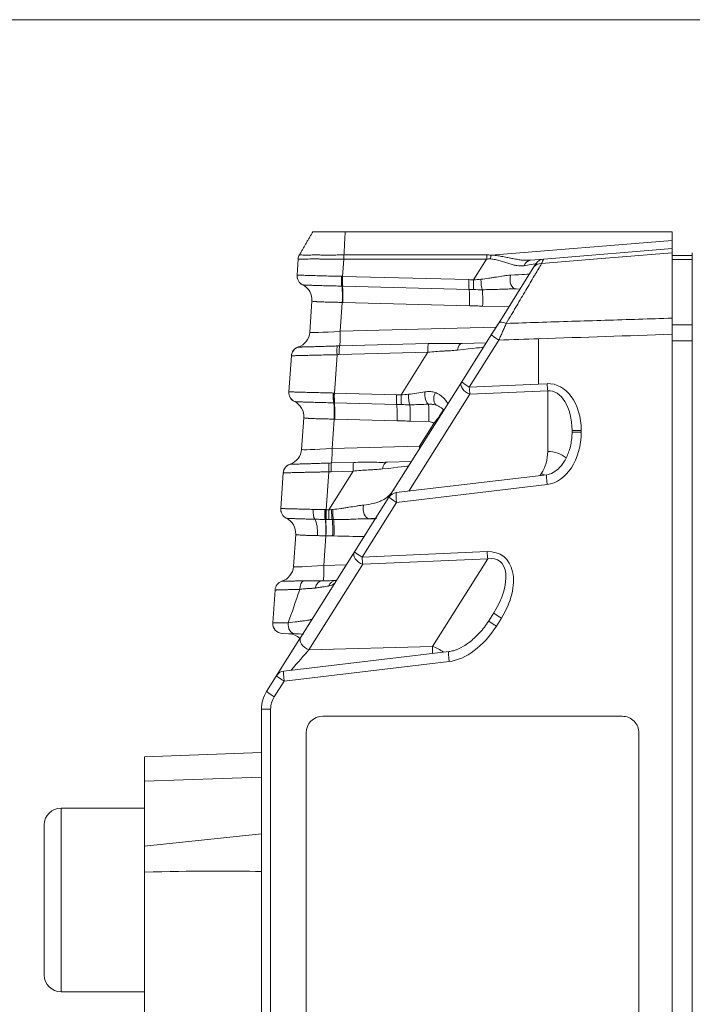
# Model space of a CAD drawing. Header units: millimetres. Extents: x 4 to 836, y 5 to 589.
# Tile 95 of 163: x 469 to 489, y 532 to 562. Entities that reach past the tile are written whole.
import ezdxf

# ---------------------------------------------------------------- set-up
doc = ezdxf.new("R2010")
doc.units = ezdxf.units.MM
doc.layers.add('1', color=7, linetype='Continuous', true_color=0xffffff)

msp = doc.modelspace()

# ---------------------------------------------------------------- linework, layer by layer
at = {"layer": '1', "color": 251, "linetype": 'Continuous', "lineweight": 18}
msp.add_line((510.845, 561.966), (373.329, 561.966), dxfattribs=at)
at = {"layer": '1', "color": 143, "linetype": 'Continuous', "lineweight": 18}
for p, q in [((478.402, 555.611), (488.195, 555.611)), ((488.195, 555.611), (488.195, 555.359)), ((488.195, 555.359), (488.195, 555.111)), ((476.961, 554.318), (476.995, 554.798)), ((483.946, 554.765), (484.345, 554.798)), ((488.195, 553.03), (488.195, 554.986)), ((488.795, 553.031), (488.795, 554.986)), ((482.998, 552.885), (484.055, 554.563)), ((484.055, 554.563), (484.115, 554.659)), ((483.638, 553.902), (483.519, 553.905)), ((477.343, 552.607), (477.408, 553.543)), ((482.775, 552.532), (482.998, 552.885)), ((481.89, 551.126), (482.775, 552.532)), ((488.795, 432.674), (488.795, 552.547)), ((481.9, 552.274), (482.625, 552.293)), ((476.717, 550.824), (476.792, 551.902)), ((479.714, 547.672), (481.89, 551.126)), ((477.098, 549.101), (477.164, 550.05)), ((485.195, 549.613), (485.195, 549.668)), ((479.658, 548.716), (480.383, 548.735)), ((476.473, 547.331), (476.547, 548.396)), ((484.437, 548.343), (479.932, 547.81)), ((478.682, 546.034), (479.714, 547.672)), ((476.852, 545.595), (476.92, 546.556)), ((477.071, 543.477), (478.682, 546.034)), ((477.703, 545.165), (477.734, 545.165)), ((476.233, 543.909), (476.302, 544.889)), ((482.699, 543.969), (482.849, 544.207)), ((476.049, 541.855), (477.016, 543.39)), ((476.895, 543.578), (476.525, 543.588)), ((477.016, 543.39), (477.071, 543.477)), ((481.504, 543.047), (476.563, 542.462)), ((475.895, 501.268), (475.895, 541.322))]:
    msp.add_line(p, q, dxfattribs=at)
at = {"layer": '1', "color": 143, "linetype": 'Continuous', "lineweight": 13}
for p, q in [((482.769, 554.918), (488.195, 555.359)), ((478.359, 554.799), (478.323, 554.282)), ((482.638, 554.8), (478.364, 554.8)), ((478.367, 554.925), (482.642, 554.925)), ((482.247, 554.179), (482.638, 554.8)), ((478.323, 554.282), (482.106, 554.183)), ((482.113, 553.89), (478.33, 553.989)), ((478.315, 553.503), (478.255, 552.638)), ((482.125, 553.403), (478.333, 553.502)), ((483.304, 553.371), (482.517, 553.391)), ((478.255, 552.638), (482.919, 552.76)), ((476.999, 552.167), (476.999, 552.167)), ((478.236, 552.201), (480.891, 552.271)), ((483.005, 552.372), (482.119, 550.966)), ((484.195, 552.413), (484.195, 551.058)), ((478.159, 551.937), (478.079, 550.788)), ((480.88, 552.009), (478.225, 551.939)), ((480.078, 550.735), (480.88, 552.009)), ((482.119, 550.966), (484.195, 551.058)), ((484.195, 551.058), (484.448, 551.069)), ((478.079, 550.788), (479.937, 550.739)), ((482.136, 550.754), (480.309, 547.855)), ((484.465, 550.857), (482.136, 550.754)), ((484.465, 549.038), (484.465, 550.857)), ((479.944, 550.447), (478.086, 550.496)), ((478.071, 550.009), (478.009, 549.131)), ((479.956, 549.96), (478.089, 550.009)), ((480.908, 549.933), (480.348, 549.948)), ((480.631, 549.2), (481.059, 549.878)), ((485.195, 549.668), (485.471, 549.668)), ((485.195, 549.613), (485.471, 549.613)), ((485.471, 549.668), (485.471, 549.613)), ((478.009, 549.131), (480.631, 549.2)), ((476.754, 548.66), (476.754, 548.66)), ((477.991, 548.695), (478.649, 548.712)), ((477.914, 548.43), (477.835, 547.296)), ((477.91, 547.294), (478.638, 548.45)), ((478.638, 548.45), (477.98, 548.433)), ((484.24, 548.32), (484.272, 548.372)), ((484.448, 548.046), (479.943, 547.512)), ((479.943, 547.512), (478.911, 545.874)), ((477.827, 546.517), (477.764, 545.625)), ((478.911, 545.874), (482.653, 546.04)), ((478.928, 545.662), (477.317, 543.105)), ((482.67, 545.828), (478.928, 545.662)), ((481.015, 543.202), (482.67, 545.828)), ((477.764, 545.625), (478.435, 545.642)), ((476.508, 545.154), (476.509, 545.154)), ((483.078, 544.047), (482.929, 543.809)), ((477.317, 543.105), (481.015, 543.202)), ((481.515, 542.749), (476.574, 542.164)), ((476.574, 542.164), (476.278, 541.695)), ((475.895, 541.322), (476.171, 541.322)), ((476.171, 541.322), (476.171, 501.268))]:
    msp.add_line(p, q, dxfattribs=at)
at = {"layer": '1', "color": 252, "linetype": 'Continuous', "lineweight": 18}
for p, q in [((488.195, 554.911), (488.795, 554.911)), ((488.195, 553.03), (488.195, 552.831)), ((488.795, 553.031), (488.795, 552.831)), ((488.195, 552.347), (488.195, 552.831)), ((488.795, 552.831), (488.795, 552.547))]:
    msp.add_line(p, q, dxfattribs=at)
at = {"layer": '1', "color": 252, "linetype": 'Continuous', "lineweight": 13}
for p, q in [((488.795, 554.786), (488.195, 554.786)), ((488.195, 552.831), (488.795, 552.831)), ((488.795, 552.347), (488.195, 552.347))]:
    msp.add_line(p, q, dxfattribs=at)
at = {"layer": '1', "color": 18, "linetype": 'Continuous', "lineweight": 18}
for p, q in [((486.7, 541.111), (477.73, 541.111)), ((477.231, 540.611), (477.231, 523.611)), ((487.198, 523.611), (487.198, 540.611))]:
    msp.add_line(p, q, dxfattribs=at)
at = {"layer": '1', "color": 9, "linetype": 'Continuous', "lineweight": 18}
for p, q in [((472.395, 539.901), (475.895, 540.023)), ((472.395, 539.17), (472.395, 539.901)), ((472.395, 537.224), (472.395, 539.17)), ((472.395, 536.444), (472.395, 537.224)), ((472.395, 536.444), (472.395, 528.611))]:
    msp.add_line(p, q, dxfattribs=at)
at = {"layer": '1', "color": 9, "linetype": 'Continuous', "lineweight": 13}
for p, q in [((475.895, 539.292), (472.395, 539.17)), ((472.395, 537.224), (475.895, 537.591))]:
    msp.add_line(p, q, dxfattribs=at)
at = {"layer": '1', "color": 27, "linetype": 'Continuous', "lineweight": 18}
for p, q in [((472.395, 538.361), (469.895, 538.361)), ((469.395, 533.361), (469.395, 537.861)), ((469.895, 532.861), (472.395, 532.861))]:
    msp.add_line(p, q, dxfattribs=at)
at = {"layer": '1', "color": 27, "linetype": 'Continuous', "lineweight": 13}
msp.add_line((469.895, 538.361), (469.895, 532.861), dxfattribs=at)
at = {"layer": '1', "color": 143, "linetype": 'Continuous', "lineweight": 18}
for centre, radius, start, end in [((484.369, 554.499), 0.3, 94.648, 147.7895), ((477.26, 554.297), 0.3, 176, 243.9757), ((476.844, 552.642), 0.5, 288.0243, 356), ((477.092, 551.882), 0.3, 108.0243, 176), ((477.016, 550.803), 0.3, 176, 243.9757), ((476.599, 549.136), 0.5, 288.0243, 356), ((476.846, 548.375), 0.3, 108.0243, 176), ((479.968, 547.512), 0.3, 96.7486, 147.7895), ((476.772, 547.31), 0.3, 176, 243.9757), ((476.354, 545.629), 0.5, 288.0243, 356), ((476.601, 544.869), 0.3, 108.0243, 176), ((476.533, 543.888), 0.3, 176, 268.5), ((476.695, 543.083), 0.5, 45.3189, 88.5), ((476.598, 542.164), 0.3, 96.7486, 147.7895), ((476.895, 541.322), 1, 147.7895, 180)]:
    msp.add_arc(centre, radius, start, end, dxfattribs=at)
at = {"layer": '1', "color": 143, "linetype": 'Continuous', "lineweight": 13}
for centre, radius, start, end in [((480.902, 549.684), 0.25, 51.0736, 88.5), ((476.871, 541.322), 0.7, 147.7895, 180)]:
    msp.add_arc(centre, radius, start, end, dxfattribs=at)
at = {"layer": '1', "color": 27, "linetype": 'Continuous', "lineweight": 18}
for centre, start, end in [((469.895, 537.861), 90, 180), ((469.895, 533.361), 180, 270)]:
    msp.add_arc(centre, 0.5, start, end, dxfattribs=at)
at = {"layer": '1', "color": 143, "linetype": 'Continuous', "lineweight": 18}
for centre, major_axis, ratio, start_param, end_param in [((477.294, 554.777), (-0.299, 0.021), 0.999986, 5.829402, 6.283185), ((477.261, 554.297), (-0.132, -0.27), 0.999868, 5.095789, 6.283185), ((476.909, 553.578), (-0.499, 0.035), 0.999999, 3.141593, 4.326301), ((477.092, 551.881), (0.299, -0.021), 0.999911, 2.733065, 3.141593), ((477.016, 550.803), (-0.132, -0.27), 0.999868, 5.095789, 6.283185), ((476.665, 550.084), (0.499, -0.035), 0.999999, 0, 1.184708), ((476.846, 548.375), (-0.299, 0.021), 0.999911, 5.862923, 6.283185), ((476.772, 547.31), (-0.132, -0.27), 0.999868, 5.095789, 6.283185), ((476.773, 547.309), (-0.126, -0.272), 0.998812, 5.073817, 6.262329), ((476.421, 546.591), (-0.499, 0.035), 0.999999, 3.141593, 4.326301)]:
    msp.add_ellipse(centre, major_axis=major_axis, ratio=ratio, start_param=start_param, end_param=end_param, dxfattribs=at)
at = {"layer": '1', "color": 143, "linetype": 'Continuous', "lineweight": 13}
for centre, major_axis, ratio, start_param, end_param in [((478.385, 554.774), (0.005, -0.3), 0.086118, 4.187456, 4.629835), ((482.665, 554.775), (0, -0.3), 0.087443, 4.18879, 4.631248), ((480.122, 551.134), (2.94, 3.56), 0.301184, 0.224371, 0.286894), ((480.099, 551.284), (3.062, 3.471), 0.359101, 0.244261, 0.306784), ((482.792, 554.768), (-0.035, -0.298), 0.152544, 4.202757, 4.615345), ((483.97, 554.466), (0.024, -0.299), 0.752324, 3.141593, 4.185045), ((482.127, 554.316), (1.988, 0.342), 0.002462, 6.28097, 6.886789), ((484.309, 554.403), (-0.254, 0.16), 0.81348, 5.277776, 6.283185), ((477.262, 554.296), (0.126, 0.272), 0.998812, 1.932224, 3.120736), ((478.323, 554.258), (-0.005, -0.3), 0.110731, 4.631694, 5.818585), ((478.34, 554.258), (-0.007, -0.3), 0.0966, 4.632952, 5.819588), ((478.349, 554.257), (-0.008, -0.3), 0.089526, 4.633564, 5.819964), ((483.527, 554.205), (-0.008, -0.3), 0.630219, 4.336656, 6.283185), ((482.08, 554.242), (1.839, 0.105), 0.002954, 6.28108, 7.088394), ((478.272, 553.543), (0.014, 0.5), 0.089599, 4.633649, 5.819655), ((478.29, 553.543), (0.013, 0.5), 0.089526, 4.633564, 5.81992), ((482.132, 554.158), (-0.008, -0.3), 0.089526, 4.633564, 5.819964), ((482.273, 554.154), (-0.009, -0.3), 0.089905, 4.634, 5.8204), ((482.524, 554.153), (0.006, -0.3), 0.186297, 4.564253, 5.830813), ((482.081, 553.444), (0.013, 0.5), 0.089526, 4.633564, 5.819964), ((482.474, 553.432), (0.013, 0.5), 0.089526, 4.633564, 5.837385), ((483.252, 552.725), (-0.254, 0.16), 0.394384, 5.056053, 6.283185), ((478.35, 552.682), (1.008, 0.075), 0.036781, 3.136273, 4.614339), ((478.211, 552.678), (-0.013, 0.5), 0.085301, 3.442587, 4.628986), ((483.029, 552.372), (-0.254, 0.16), 0.043295, 0, 1.502181), ((477.092, 551.881), (0.299, -0.021), 0.999911, 1.953257, 2.733065), ((478.185, 551.913), (-0.013, 0.3), 0.083918, 0.296851, 1.485996), ((478.251, 551.915), (-0.008, 0.3), 0.085301, 0.300994, 1.487394), ((480.906, 551.984), (-0.008, 0.3), 0.085301, 0.300994, 1.487394), ((481.908, 551.975), (0.008, -0.3), 0.512573, 3.141593, 4.362434), ((480.63, 551.941), (1.909, 0.217), 0.002715, 6.281012, 7.219727), ((482.143, 550.966), (0.254, -0.16), 0.654571, 3.141593, 5.074911), ((482.143, 550.966), (-0.254, 0.16), 0.043295, 0, 1.502181), ((482.143, 550.966), (0.013, -0.3), 0.080955, 4.708805, 5.494834), ((484.421, 549.583), (0.119, 1.485), 0.702494, 4.826127, 6.370744), ((484.473, 551.069), (0.013, -0.3), 0.080955, 4.708805, 5.494834), ((477.017, 550.803), (-0.126, -0.272), 0.998812, 5.073817, 6.262329), ((478.079, 550.764), (-0.005, -0.3), 0.110731, 4.631694, 5.818585), ((478.096, 550.764), (-0.007, -0.3), 0.0966, 4.632952, 5.819588), ((478.105, 550.764), (-0.008, -0.3), 0.089526, 4.633564, 5.819964), ((479.963, 550.715), (-0.008, -0.3), 0.089526, 4.633564, 5.819964), ((480.104, 550.711), (-0.009, -0.3), 0.089905, 4.634, 5.8204), ((480.354, 550.709), (0.006, -0.3), 0.186297, 4.564253, 5.830813), ((480.905, 550.74), (0.022, -0.299), 0.396805, 4.403501, 5.970552), ((481.269, 550.69), (-0.117, -0.276), 0.664207, 4.588622, 6.283185), ((484.445, 549.583), (0.076, 1.275), 0.585237, 4.814407, 6.359024), ((478.027, 550.05), (-0.014, -0.5), 0.089599, 1.492056, 2.678063), ((478.045, 550.049), (-0.013, -0.5), 0.089526, 1.491972, 2.678327), ((479.912, 550), (-0.013, -0.5), 0.089526, 1.491972, 2.678371), ((480.305, 549.989), (0.013, 0.5), 0.089526, 4.633564, 5.837385), ((480.865, 549.974), (0.013, 0.5), 0.089526, 4.633564, 5.995792), ((481.015, 549.919), (-0.314, -0.389), 0.118734, 1.562503, 3.141593), ((484.421, 549.528), (0.119, 1.485), 0.702494, 3.281511, 4.826127), ((480.588, 549.24), (-0.013, 0.5), 0.085301, 4.488242, 4.628986), ((478.105, 549.175), (1.008, 0.075), 0.036781, 3.136273, 4.614339), ((477.966, 549.172), (0.013, -0.5), 0.085301, 0.300994, 1.487394), ((483.215, 549.038), (1.25, 0), 1, 5.721005, 6.283185), ((484.445, 548.508), (0.75, 0), 0.707107, 0.705793, 1.544616), ((476.846, 548.375), (-0.299, 0.021), 0.999911, 5.09485, 5.862923), ((477.94, 548.406), (0.013, -0.3), 0.083918, 3.438443, 4.627588), ((478.006, 548.408), (0.008, -0.3), 0.085301, 3.442587, 4.628986), ((478.664, 548.426), (0.008, -0.3), 0.085301, 3.442587, 4.628986), ((479.666, 548.416), (0.008, -0.3), 0.512573, 3.141593, 4.362434), ((478.388, 548.382), (1.909, 0.217), 0.002715, 6.281012, 7.219727), ((484.253, 547.842), (0.635, -0.4), 0.654571, 1.793606, 1.933318), ((484.473, 548.046), (-0.035, 0.298), 0.080476, 0.006361, 1.561274), ((479.968, 547.512), (-0.035, 0.298), 0.080476, 0.00001, 1.561274), ((479.117, 547.326), (-0.006, 0.3), 0.580697, 1.187611, 3.062749), ((479.968, 547.512), (-0.254, 0.16), 0.043295, 0, 1.502181), ((477.547, 547.276), (-0.007, -0.3), 0.35166, 4.625169, 5.811652), ((477.825, 547.272), (0.004, 0.3), 0.118205, 1.489377, 2.676326), ((477.833, 547.272), (0.004, 0.3), 0.11168, 1.48978, 2.676723), ((477.861, 547.271), (-0.008, -0.3), 0.089493, 4.633527, 5.819927), ((477.936, 547.269), (0.008, 0.3), 0.089545, 1.491994, 2.678393), ((478.033, 547.268), (0.002, 0.3), 0.127641, 1.465731, 2.678802), ((478.071, 547.268), (-0.001, 0.3), 0.142144, 1.454945, 2.680127), ((477.403, 546.566), (0.013, 0.5), 0.343506, 4.626959, 5.813292), ((477.773, 546.558), (0.012, 0.5), 0.095877, 4.633171, 5.819131), ((477.783, 546.557), (0.013, 0.5), 0.089454, 4.633482, 5.819447), ((477.984, 546.552), (0.012, 0.5), 0.089417, 4.63344, 5.822484), ((478.023, 546.551), (0.012, 0.5), 0.089278, 4.633282, 5.824793), ((479.851, 550.002), (44.417, -0.925), 0.067314, 4.697071, 4.701469), ((479.895, 549.961), (44.413, -0.884), 0.078542, 4.67278, 4.69311), ((478.936, 545.874), (0.254, -0.16), 0.654571, 3.141593, 5.074911), ((478.936, 545.874), (-0.254, 0.16), 0.043295, 0, 1.502181), ((482.143, 544.532), (0.976, 1.383), 0.619087, 4.796741, 6.730059), ((482.677, 546.04), (0.013, -0.3), 0.080955, 4.708805, 5.494834), ((478.936, 545.874), (0.013, -0.3), 0.080955, 4.708805, 5.494834), ((482.168, 544.532), (0.846, 1.233), 0.500283, 4.790842, 6.72416), ((477.86, 545.669), (1.008, 0.075), 0.036781, 3.136273, 4.614339), ((477.721, 545.665), (-0.013, 0.5), 0.085301, 3.141593, 4.628986), ((476.601, 544.868), (-0.299, 0.021), 0.999911, 5.09485, 6.283185), ((477.196, 544.88), (0.01, -0.3), 0.500098, 3.407744, 4.59483), ((477.711, 544.865), (0.008, -0.3), 0.699306, 3.141593, 4.402215), ((478.143, 544.876), (0.008, -0.3), 0.901843, 3.141593, 4.223593), ((478.008, 547.778), (1.886, 5.475), 0.005038, 3.929306, 4.162849), ((483.103, 544.047), (-0.254, 0.16), 0.043295, 0, 1.502181), ((477.733, 543.856), (1.5, -0.052), 0.015001, 2.334566, 3.141069), ((476.902, 543.878), (0.008, 0.3), 0.691468, 1.486351, 3.141593), ((482.953, 543.809), (-0.254, 0.16), 0.043295, 0, 1.502181), ((481.991, 544.29), (1.002, 1.427), 0.600947, 3.634959, 4.795406), ((477.325, 543.317), (0.254, -0.16), 0.654571, 3.141593, 5.074911), ((476.804, 542.491), (0.745, 0.87), 0.012265, 0.798124, 1.585151), ((480.95, 542.6), (0.045, 0.851), 0.055309, 5.189174, 5.500489), ((480.996, 542.672), (0.635, -0.4), 0.654571, 1.431501, 1.933318), ((481.539, 542.749), (-0.035, 0.298), 0.080476, 0.003792, 1.561274), ((476.598, 542.164), (-0.035, 0.298), 0.080476, 0.00001, 1.561274), ((476.598, 542.164), (-0.254, 0.16), 0.043295, 0, 1.502181), ((476.303, 541.695), (-0.254, 0.16), 0.043295, 0, 1.502181)]:
    msp.add_ellipse(centre, major_axis=major_axis, ratio=ratio, start_param=start_param, end_param=end_param, dxfattribs=at)
at = {"layer": '1', "color": 18, "linetype": 'Continuous', "lineweight": 18}
for centre, start_param, end_param in [((477.73, 540.611), 3.141593, 4.712389), ((486.7, 540.611), 1.570796, 3.141593)]:
    msp.add_ellipse(centre, major_axis=(0, -0.5), ratio=0.996711, start_param=start_param, end_param=end_param, dxfattribs=at)
at = {"layer": '1', "color": 9, "linetype": 'Continuous', "lineweight": 18}
msp.add_ellipse((406.761, 528.57), major_axis=(71.634, 7.505), ratio=0.03471, start_param=0.261332, end_param=0.408565, dxfattribs=at)
at = {"layer": '1', "color": 143, "linetype": 'Continuous', "lineweight": 18}
for points, degree in [([(477.034, 554.927), (477.429, 555.611)], 1), ([(484.345, 554.798), (485.628, 554.902), (486.912, 555.006), (488.195, 555.111)], 3), ([(477.129, 554.027), (477.129, 554.027), (477.129, 554.027), (477.13, 554.027)], 3), ([(477.13, 554.027), (477.129, 554.027), (477.129, 554.027), (477.129, 554.027)], 3), ([(488.195, 552.548), (488.195, 522.417)], 1), ([(476.885, 550.534), (476.885, 550.534), (476.885, 550.534), (476.885, 550.533)], 3), ([(476.885, 550.533), (476.885, 550.534), (476.885, 550.534), (476.885, 550.534)], 3), ([(476.473, 547.331), (476.473, 547.331), (476.474, 547.331), (476.474, 547.331)], 3), ([(477.152, 543.571), (477.072, 543.573), (476.986, 543.576), (476.895, 543.578)], 3)]:
    msp.add_open_spline(points, degree=degree, dxfattribs=at)
for points, knots in [([(477.429, 555.611), (477.429, 555.611), (477.429, 555.611), (477.44, 555.611), (477.565, 555.611), (477.942, 555.611), (478.168, 555.611), (478.402, 555.611)], [0, 0, 0, 0, 0.02412, 0.02412, 0.555511, 0.555511, 1, 1, 1, 1]), ([(488.195, 555.111), (488.195, 555.111), (488.195, 555.105), (488.195, 555.09), (488.195, 555.074), (488.195, 555.068), (488.195, 555.055), (488.195, 555.048), (488.195, 555.025), (488.195, 555.007), (488.195, 554.986)], [0, 0, 0, 0, 0.25, 0.5, 0.5, 0.625, 0.625, 0.75, 0.75, 1, 1, 1, 1]), ([(478.364, 554.799), (478.364, 554.821), (478.364, 554.843), (478.365, 554.885), (478.366, 554.905), (478.366, 554.924)], [0, 0, 0, 0, 0.5, 0.5, 1, 1, 1, 1]), ([(484.055, 554.563), (484.064, 554.578), (484.073, 554.592), (484.088, 554.615), (484.094, 554.625), (484.105, 554.642), (484.112, 554.654), (484.115, 554.659), (484.115, 554.659)], [0, 0, 0, 0, 0.250194, 0.250194, 0.500388, 0.500388, 0.750582, 1, 1, 1, 1]), ([(488.195, 553.03), (488.195, 552.993), (488.195, 552.918), (488.195, 552.838), (488.195, 552.778), (488.195, 552.757), (488.195, 552.716), (488.195, 552.695), (488.195, 552.632), (488.195, 552.59), (488.195, 552.548)], [0, 0, 0, 0, 0.25, 0.5, 0.5, 0.625, 0.625, 0.75, 0.75, 1, 1, 1, 1]), ([(482.775, 552.532), (482.814, 552.593), (482.851, 552.653), (482.907, 552.741), (482.926, 552.77), (482.953, 552.814), (482.962, 552.829), (482.98, 552.857), (482.989, 552.871), (482.998, 552.885)], [0, 0, 0, 0, 0.5, 0.5, 0.75, 0.75, 0.875, 0.875, 1, 1, 1, 1]), ([(480.891, 552.271), (480.978, 552.273), (481.064, 552.274), (481.235, 552.275), (481.32, 552.275), (481.488, 552.274), (481.572, 552.273), (481.738, 552.272), (481.82, 552.272), (481.9, 552.274)], [0, 0, 0, 0, 0.25, 0.25, 0.5, 0.5, 0.75, 0.75, 1, 1, 1, 1]), ([(482.374, 551.895), (482.374, 551.895), (482.367, 551.885), (482.346, 551.851), (482.313, 551.798), (482.307, 551.789)], [0, 0, 0, 0, 0.302536, 0.879795, 1, 1, 1, 1]), ([(481.366, 550.276), (481.36, 550.282), (481.353, 550.288), (481.336, 550.302), (481.326, 550.31), (481.294, 550.335), (481.271, 550.351), (481.216, 550.384), (481.186, 550.4), (481.151, 550.414)], [0, 0, 0, 0, 0.134087, 0.134087, 0.307269, 0.307269, 0.653635, 0.653635, 1, 1, 1, 1]), ([(485.195, 549.613), (485.195, 549.551), (485.185, 549.363), (485.123, 549.062), (484.982, 548.75), (484.8, 548.518), (484.611, 548.384), (484.488, 548.351), (484.437, 548.343)], [0, 0, 0, 0, 0.117005, 0.354626, 0.573072, 0.757647, 0.905045, 1, 1, 1, 1]), ([(478.649, 548.712), (478.736, 548.714), (478.822, 548.715), (478.993, 548.717), (479.078, 548.716), (479.246, 548.715), (479.33, 548.714), (479.496, 548.713), (479.578, 548.714), (479.658, 548.716)], [0, 0, 0, 0, 0.25, 0.25, 0.5, 0.5, 0.75, 0.75, 1, 1, 1, 1]), ([(477.703, 545.165), (477.747, 545.166), (477.789, 545.167), (477.849, 545.168), (477.869, 545.169), (477.908, 545.17), (477.927, 545.17), (478.018, 545.173), (478.081, 545.174), (478.135, 545.176)], [0, 0, 0, 0, 0.25, 0.25, 0.375, 0.375, 0.5, 0.5, 1, 1, 1, 1]), ([(482.699, 543.969), (482.658, 543.904), (482.53, 543.719), (482.286, 543.449), (481.971, 543.21), (481.704, 543.084), (481.551, 543.053), (481.504, 543.047)], [0, 0, 0, 0, 0.147006, 0.436917, 0.697382, 0.908416, 1, 1, 1, 1])]:
    msp.add_open_spline(points, degree=3, knots=knots, dxfattribs=at)
at = {"layer": '1', "color": 143, "linetype": 'Continuous', "lineweight": 13}
for points, degree in [([(478.402, 555.611), (478.367, 554.925)], 1), ([(478.364, 554.799), (478.362, 554.799), (478.361, 554.799), (478.359, 554.799)], 3), ([(478.361, 554.924), (478.363, 554.924), (478.365, 554.924), (478.367, 554.924)], 3), ([(476.961, 554.318), (476.961, 554.318), (476.961, 554.318), (476.961, 554.318)], 3), ([(476.961, 554.318), (476.962, 554.318), (476.962, 554.318), (476.963, 554.318)], 3), ([(478.29, 554.283), (478.298, 554.282), (478.305, 554.282), (478.312, 554.282)], 3), ([(478.312, 554.282), (478.316, 554.282), (478.319, 554.282), (478.323, 554.282)], 3), ([(478.321, 553.99), (478.316, 553.99), (478.31, 553.99), (478.304, 553.99)], 3), ([(478.33, 553.989), (478.327, 553.989), (478.324, 553.99), (478.321, 553.99)], 3), ([(482.106, 554.183), (482.153, 554.181), (482.2, 554.18), (482.247, 554.179)], 3), ([(482.247, 554.179), (482.321, 554.182), (482.395, 554.188), (482.467, 554.196)], 3), ([(482.253, 553.886), (482.206, 553.888), (482.16, 553.889), (482.113, 553.89)], 3), ([(482.505, 553.882), (482.421, 553.882), (482.337, 553.884), (482.253, 553.886)], 3), ([(478.333, 553.502), (478.327, 553.503), (478.321, 553.503), (478.315, 553.503)], 3), ([(482.517, 553.391), (482.452, 553.393), (482.321, 553.397), (482.19, 553.401), (482.125, 553.403)], 3), ([(488.195, 552.548), (486.862, 552.503), (485.528, 552.458), (484.195, 552.413)], 3), ([(478.166, 552.199), (478.189, 552.2), (478.213, 552.2), (478.236, 552.201)], 3), ([(484.195, 552.413), (483.798, 552.399), (483.402, 552.386), (483.005, 552.372)], 3), ([(478.225, 551.939), (478.203, 551.939), (478.181, 551.938), (478.159, 551.937)], 3), ([(476.717, 550.824), (476.717, 550.824), (476.717, 550.824), (476.717, 550.825)], 3), ([(476.717, 550.825), (476.717, 550.825), (476.718, 550.825), (476.719, 550.825)], 3), ([(478.046, 550.789), (478.053, 550.789), (478.061, 550.789), (478.068, 550.788)], 3), ([(478.068, 550.788), (478.071, 550.788), (478.075, 550.788), (478.079, 550.788)], 3), ([(479.937, 550.739), (479.984, 550.738), (480.031, 550.737), (480.078, 550.735)], 3), ([(480.078, 550.735), (480.152, 550.739), (480.225, 550.745), (480.298, 550.752)], 3), ([(478.077, 550.496), (478.071, 550.496), (478.065, 550.496), (478.059, 550.496)], 3), ([(478.086, 550.496), (478.083, 550.496), (478.08, 550.496), (478.077, 550.496)], 3), ([(480.084, 550.443), (480.037, 550.445), (479.991, 550.446), (479.944, 550.447)], 3), ([(480.336, 550.439), (480.252, 550.439), (480.168, 550.44), (480.084, 550.443)], 3), ([(478.089, 550.009), (478.083, 550.009), (478.077, 550.009), (478.071, 550.009)], 3), ([(480.348, 549.948), (480.283, 549.95), (480.152, 549.954), (480.021, 549.958), (479.956, 549.96)], 3), ([(477.921, 548.692), (477.944, 548.693), (477.967, 548.694), (477.991, 548.695)], 3), ([(477.98, 548.433), (477.958, 548.432), (477.936, 548.431), (477.914, 548.43)], 3), ([(476.473, 547.331), (476.473, 547.331), (476.473, 547.331), (476.473, 547.331)], 3), ([(477.8, 547.297), (477.812, 547.296), (477.823, 547.296), (477.835, 547.296)], 3), ([(477.835, 547.296), (477.86, 547.295), (477.885, 547.294), (477.91, 547.294)], 3), ([(477.91, 547.294), (477.938, 547.295), (477.967, 547.297), (477.995, 547.299)], 3), ([(477.995, 547.299), (478.006, 547.3), (478.018, 547.301), (478.029, 547.302)], 3), ([(477.806, 547.004), (477.752, 547.005), (477.646, 547.007), (477.543, 547.009), (477.493, 547.01)], 3), ([(477.814, 547.004), (477.811, 547.004), (477.809, 547.004), (477.806, 547.004)], 3), ([(477.842, 547.003), (477.833, 547.004), (477.823, 547.004), (477.814, 547.004)], 3), ([(477.917, 547.001), (477.892, 547.002), (477.867, 547.003), (477.842, 547.003)], 3), ([(478.015, 546.999), (477.982, 547), (477.949, 547), (477.917, 547.001)], 3), ([(478.053, 546.999), (478.04, 546.999), (478.028, 546.999), (478.015, 546.999)], 3), ([(479.348, 547.042), (479.274, 547.033), (479.194, 547.028), (479.109, 547.026)], 3), ([(477.82, 546.517), (477.778, 546.517), (477.694, 546.518), (477.613, 546.518), (477.573, 546.519)], 3), ([(477.827, 546.517), (477.824, 546.517), (477.822, 546.517), (477.82, 546.517)], 3), ([(478.027, 546.512), (477.96, 546.513), (477.893, 546.515), (477.827, 546.517)], 3), ([(478.067, 546.511), (478.054, 546.511), (478.04, 546.511), (478.027, 546.512)], 3)]:
    msp.add_open_spline(points, degree=degree, dxfattribs=at)
for points, knots in [([(478.359, 554.799), (478.336, 554.799), (478.313, 554.799), (478.267, 554.799), (478.244, 554.799), (478.175, 554.798), (478.13, 554.798), (477.997, 554.799), (477.911, 554.799), (477.807, 554.8), (477.787, 554.8), (477.746, 554.801), (477.686, 554.801), (477.591, 554.802), (477.52, 554.803), (477.452, 554.803), (477.419, 554.803), (477.324, 554.802), (477.269, 554.801), (477.196, 554.8), (477.173, 554.799), (477.132, 554.799), (477.113, 554.799), (477.063, 554.798), (477.038, 554.799), (477.012, 554.799), (477.006, 554.799), (476.999, 554.799), (476.998, 554.798), (476.995, 554.798), (476.995, 554.798), (476.995, 554.798)], [0, 0, 0, 0, 0.03125, 0.03125, 0.0625, 0.0625, 0.125, 0.125, 0.25, 0.25, 0.28125, 0.28125, 0.3125, 0.375, 0.4375, 0.4375, 0.5, 0.5, 0.625, 0.625, 0.6875, 0.6875, 0.75, 0.75, 0.875, 0.875, 0.9375, 0.9375, 0.96875, 0.96875, 1, 1, 1, 1]), ([(477.034, 554.927), (477.034, 554.927), (477.035, 554.927), (477.037, 554.926), (477.038, 554.926), (477.045, 554.925), (477.051, 554.925), (477.076, 554.923), (477.1, 554.921), (477.149, 554.92), (477.167, 554.92), (477.207, 554.92), (477.229, 554.92), (477.3, 554.921), (477.354, 554.921), (477.446, 554.922), (477.478, 554.922), (477.544, 554.922), (477.613, 554.922), (477.687, 554.921), (477.745, 554.921), (477.764, 554.921), (477.804, 554.92), (477.824, 554.92), (477.925, 554.92), (478.008, 554.92), (478.138, 554.921), (478.182, 554.922), (478.248, 554.923), (478.271, 554.923), (478.316, 554.924), (478.338, 554.924), (478.361, 554.924)], [0, 0, 0, 0, 0.03125, 0.03125, 0.0625, 0.0625, 0.125, 0.125, 0.25, 0.25, 0.3125, 0.3125, 0.375, 0.375, 0.5, 0.5, 0.5625, 0.5625, 0.625, 0.6875, 0.6875, 0.71875, 0.71875, 0.75, 0.75, 0.875, 0.875, 0.9375, 0.9375, 0.96875, 0.96875, 1, 1, 1, 1]), ([(483.763, 554.601), (483.693, 554.589), (483.621, 554.591), (483.526, 554.605), (483.507, 554.608), (483.468, 554.616), (483.448, 554.621), (483.388, 554.636), (483.347, 554.649), (483.264, 554.675), (483.222, 554.69), (483.156, 554.712), (483.134, 554.719), (483.089, 554.734), (483.066, 554.741), (482.996, 554.762), (482.949, 554.774), (482.851, 554.794), (482.801, 554.8), (482.75, 554.802)], [0, 0, 0, 0, 0.25, 0.25, 0.3125, 0.3125, 0.375, 0.375, 0.5, 0.5, 0.625, 0.625, 0.6875, 0.6875, 0.75, 0.75, 0.875, 0.875, 1, 1, 1, 1]), ([(482.769, 554.918), (482.823, 554.916), (482.876, 554.911), (482.982, 554.898), (483.034, 554.889), (483.112, 554.875), (483.137, 554.87), (483.188, 554.86), (483.214, 554.855), (483.289, 554.839), (483.339, 554.829), (483.437, 554.809), (483.485, 554.8), (483.557, 554.788), (483.581, 554.784), (483.628, 554.777), (483.652, 554.774), (483.768, 554.762), (483.857, 554.758), (483.946, 554.765)], [0, 0, 0, 0, 0.125, 0.125, 0.25, 0.25, 0.3125, 0.3125, 0.375, 0.375, 0.5, 0.5, 0.625, 0.625, 0.6875, 0.6875, 0.75, 0.75, 1, 1, 1, 1]), ([(488.195, 554.986), (487.531, 554.932), (486.867, 554.877), (486.201, 554.822), (486.199, 554.822), (485.559, 554.769), (484.921, 554.716), (484.283, 554.663)], [0, 0, 0, 0, 0.509199, 0.509199, 0.510675, 0.510675, 1, 1, 1, 1]), ([(484.345, 554.798), (484.344, 554.798), (484.341, 554.792), (484.333, 554.774), (484.325, 554.757), (484.322, 554.751), (484.315, 554.737), (484.312, 554.729), (484.301, 554.704), (484.292, 554.685), (484.283, 554.663)], [0, 0, 0, 0, 0.25, 0.5, 0.5, 0.625, 0.625, 0.75, 0.75, 1, 1, 1, 1]), ([(484.283, 554.663), (484.25, 554.607), (484.215, 554.548), (484.16, 554.456), (484.141, 554.424), (484.103, 554.36), (484.084, 554.327), (483.985, 554.16), (483.9, 554.017), (483.723, 553.716), (483.629, 553.557), (483.507, 553.35), (483.482, 553.308), (483.432, 553.223), (483.406, 553.18), (483.33, 553.05), (483.278, 552.963), (483.226, 552.874)], [0, 0, 0, 0, 0.125, 0.125, 0.1875, 0.1875, 0.25, 0.25, 0.5, 0.5, 0.75, 0.75, 0.8125, 0.8125, 0.875, 0.875, 1, 1, 1, 1]), ([(476.963, 554.318), (476.967, 554.318), (476.979, 554.318), (477.008, 554.317), (477.019, 554.316), (477.039, 554.316), (477.046, 554.316), (477.062, 554.315), (477.07, 554.315), (477.113, 554.314), (477.154, 554.313), (477.225, 554.311), (477.251, 554.31), (477.291, 554.309), (477.305, 554.308), (477.334, 554.308), (477.349, 554.307), (477.425, 554.305), (477.49, 554.303), (477.595, 554.301), (477.632, 554.3), (477.707, 554.298), (477.746, 554.297), (477.864, 554.294), (477.946, 554.291), (478.072, 554.288), (478.115, 554.287), (478.18, 554.285), (478.202, 554.285), (478.246, 554.284), (478.268, 554.283), (478.29, 554.283)], [0, 0, 0, 0, 0.125, 0.125, 0.1875, 0.1875, 0.21875, 0.21875, 0.25, 0.25, 0.375, 0.375, 0.4375, 0.4375, 0.46875, 0.46875, 0.5, 0.5, 0.625, 0.625, 0.6875, 0.6875, 0.75, 0.75, 0.875, 0.875, 0.9375, 0.9375, 0.96875, 0.96875, 1, 1, 1, 1]), ([(482.467, 554.196), (482.547, 554.204), (482.626, 554.215), (482.742, 554.232), (482.78, 554.238), (482.857, 554.25), (482.894, 554.256), (483.007, 554.275), (483.08, 554.287), (483.186, 554.302), (483.22, 554.307), (483.288, 554.314), (483.322, 554.317), (483.354, 554.319)], [0, 0, 0, 0, 0.25, 0.25, 0.375, 0.375, 0.5, 0.5, 0.75, 0.75, 0.875, 0.875, 1, 1, 1, 1]), ([(478.304, 553.99), (478.225, 553.992), (478.147, 553.993), (478.035, 553.996), (477.997, 553.997), (477.942, 553.998), (477.924, 553.999), (477.888, 554), (477.87, 554), (477.781, 554.002), (477.715, 554.004), (477.621, 554.007), (477.59, 554.007), (477.532, 554.009), (477.503, 554.01), (477.423, 554.013), (477.375, 554.014), (477.312, 554.017), (477.293, 554.017), (477.266, 554.018), (477.257, 554.019), (477.24, 554.019), (477.233, 554.02), (477.196, 554.022), (477.173, 554.023), (477.149, 554.024), (477.143, 554.025), (477.133, 554.026), (477.131, 554.027), (477.13, 554.027)], [0, 0, 0, 0, 0.125, 0.125, 0.1875, 0.1875, 0.21875, 0.21875, 0.25, 0.25, 0.375, 0.375, 0.4375, 0.4375, 0.5, 0.5, 0.625, 0.625, 0.6875, 0.6875, 0.71875, 0.71875, 0.75, 0.75, 0.875, 0.875, 0.9375, 0.9375, 1, 1, 1, 1]), ([(483.519, 553.905), (483.48, 553.906), (483.44, 553.906), (483.359, 553.905), (483.318, 553.904), (483.194, 553.901), (483.11, 553.898), (482.939, 553.892), (482.853, 553.889), (482.68, 553.884), (482.593, 553.883), (482.505, 553.882)], [0, 0, 0, 0, 0.125, 0.125, 0.25, 0.25, 0.5, 0.5, 0.75, 0.75, 1, 1, 1, 1]), ([(478.315, 553.503), (478.253, 553.503), (478.193, 553.504), (478.104, 553.506), (478.075, 553.506), (478.032, 553.507), (478.017, 553.507), (477.989, 553.508), (477.975, 553.508), (477.905, 553.51), (477.853, 553.511), (477.78, 553.514), (477.756, 553.515), (477.722, 553.516), (477.71, 553.516), (477.688, 553.517), (477.678, 553.518), (477.626, 553.52), (477.589, 553.522), (477.549, 553.524), (477.541, 553.525), (477.526, 553.526), (477.519, 553.526), (477.498, 553.528), (477.486, 553.529), (477.453, 553.532), (477.436, 553.534), (477.419, 553.538), (477.415, 553.539), (477.41, 553.541), (477.408, 553.542), (477.408, 553.543)], [0, 0, 0, 0, 0.125, 0.125, 0.1875, 0.1875, 0.21875, 0.21875, 0.25, 0.25, 0.375, 0.375, 0.4375, 0.4375, 0.46875, 0.46875, 0.5, 0.5, 0.625, 0.625, 0.65625, 0.65625, 0.6875, 0.6875, 0.75, 0.75, 0.875, 0.875, 0.9375, 0.9375, 1, 1, 1, 1]), ([(483.226, 552.874), (483.547, 552.884), (483.868, 552.894), (484.853, 552.925), (485.517, 552.946), (486.852, 552.988), (487.524, 553.009), (488.195, 553.03)], [0, 0, 0, 0, 0.193849, 0.193849, 0.594745, 0.594745, 1, 1, 1, 1]), ([(483.226, 552.874), (483.217, 552.854), (483.208, 552.834), (483.19, 552.794), (483.181, 552.774), (483.154, 552.712), (483.135, 552.67), (483.098, 552.587), (483.061, 552.502), (483.024, 552.416), (483.005, 552.372)], [0, 0, 0, 0, 0.125, 0.125, 0.25, 0.25, 0.5, 0.5, 0.75, 1, 1, 1, 1]), ([(476.999, 552.167), (477, 552.166), (477, 552.166), (477.003, 552.166), (477.005, 552.166), (477.011, 552.166), (477.017, 552.166), (477.04, 552.166), (477.062, 552.166), (477.099, 552.166), (477.107, 552.167), (477.123, 552.167), (477.149, 552.167), (477.178, 552.168), (477.24, 552.17), (477.287, 552.171), (477.395, 552.174), (477.453, 552.175), (477.546, 552.178), (477.579, 552.179), (477.629, 552.181), (477.646, 552.181), (477.68, 552.182), (477.698, 552.183), (477.786, 552.186), (477.859, 552.188), (477.971, 552.192), (478.01, 552.193), (478.068, 552.195), (478.087, 552.196), (478.126, 552.197), (478.146, 552.198), (478.166, 552.199)], [0, 0, 0, 0, 0.03125, 0.03125, 0.0625, 0.0625, 0.125, 0.125, 0.25, 0.25, 0.28125, 0.28125, 0.3125, 0.375, 0.375, 0.5, 0.5, 0.625, 0.625, 0.6875, 0.6875, 0.71875, 0.71875, 0.75, 0.75, 0.875, 0.875, 0.9375, 0.9375, 0.96875, 0.96875, 1, 1, 1, 1]), ([(478.159, 551.937), (478.136, 551.936), (478.113, 551.936), (478.067, 551.935), (478.044, 551.934), (477.975, 551.933), (477.93, 551.932), (477.797, 551.929), (477.711, 551.927), (477.607, 551.925), (477.586, 551.924), (477.545, 551.923), (477.485, 551.922), (477.39, 551.92), (477.319, 551.918), (477.25, 551.916), (477.217, 551.916), (477.123, 551.913), (477.067, 551.912), (476.994, 551.91), (476.971, 551.909), (476.94, 551.908), (476.93, 551.908), (476.912, 551.907), (476.903, 551.907), (476.86, 551.906), (476.835, 551.905), (476.81, 551.903), (476.803, 551.903), (476.797, 551.903), (476.795, 551.903), (476.793, 551.902), (476.792, 551.902), (476.792, 551.902)], [0, 0, 0, 0, 0.03125, 0.03125, 0.0625, 0.0625, 0.125, 0.125, 0.25, 0.25, 0.28125, 0.28125, 0.3125, 0.375, 0.4375, 0.4375, 0.5, 0.5, 0.625, 0.625, 0.6875, 0.6875, 0.71875, 0.71875, 0.75, 0.75, 0.875, 0.875, 0.9375, 0.9375, 0.96875, 0.96875, 1, 1, 1, 1]), ([(481.761, 552.074), (481.693, 552.066), (481.624, 552.061), (481.516, 552.055), (481.48, 552.053), (481.407, 552.049), (481.371, 552.047), (481.26, 552.041), (481.185, 552.036), (481.034, 552.025), (480.957, 552.017), (480.88, 552.009)], [0, 0, 0, 0, 0.25, 0.25, 0.375, 0.375, 0.5, 0.5, 0.75, 0.75, 1, 1, 1, 1]), ([(476.719, 550.825), (476.723, 550.824), (476.734, 550.824), (476.763, 550.823), (476.775, 550.823), (476.795, 550.822), (476.802, 550.822), (476.817, 550.822), (476.826, 550.821), (476.868, 550.82), (476.91, 550.819), (476.981, 550.817), (477.007, 550.816), (477.047, 550.815), (477.061, 550.815), (477.09, 550.814), (477.105, 550.814), (477.18, 550.812), (477.246, 550.81), (477.351, 550.807), (477.387, 550.806), (477.463, 550.804), (477.502, 550.803), (477.62, 550.8), (477.702, 550.798), (477.828, 550.795), (477.871, 550.793), (477.936, 550.792), (477.958, 550.791), (478.002, 550.79), (478.024, 550.79), (478.046, 550.789)], [0, 0, 0, 0, 0.125, 0.125, 0.1875, 0.1875, 0.21875, 0.21875, 0.25, 0.25, 0.375, 0.375, 0.4375, 0.4375, 0.46875, 0.46875, 0.5, 0.5, 0.625, 0.625, 0.6875, 0.6875, 0.75, 0.75, 0.875, 0.875, 0.9375, 0.9375, 0.96875, 0.96875, 1, 1, 1, 1]), ([(480.298, 550.752), (480.382, 550.762), (480.464, 550.773), (480.627, 550.797), (480.707, 550.81), (480.785, 550.823)], [0, 0, 0, 0, 0.5, 0.5, 1, 1, 1, 1]), ([(480.785, 550.823), (480.814, 550.828), (480.843, 550.831), (480.885, 550.833), (480.899, 550.834), (480.927, 550.834), (480.941, 550.833), (480.981, 550.831), (481.006, 550.827), (481.055, 550.817), (481.079, 550.811), (481.101, 550.802)], [0, 0, 0, 0, 0.25, 0.25, 0.375, 0.375, 0.5, 0.5, 0.75, 0.75, 1, 1, 1, 1]), ([(481.101, 550.802), (481.138, 550.787), (481.172, 550.771), (481.232, 550.736), (481.259, 550.717), (481.295, 550.689), (481.307, 550.679), (481.328, 550.66), (481.338, 550.65), (481.367, 550.622), (481.383, 550.604), (481.411, 550.57), (481.423, 550.554), (481.443, 550.525), (481.451, 550.513), (481.461, 550.497), (481.463, 550.492), (481.468, 550.484), (481.47, 550.481), (481.475, 550.473), (481.476, 550.47), (481.476, 550.469)], [0, 0, 0, 0, 0.125, 0.125, 0.25, 0.25, 0.3125, 0.3125, 0.375, 0.375, 0.5, 0.5, 0.625, 0.625, 0.75, 0.75, 0.8125, 0.8125, 0.875, 0.875, 1, 1, 1, 1]), ([(478.059, 550.496), (477.98, 550.498), (477.903, 550.5), (477.79, 550.502), (477.753, 550.503), (477.698, 550.505), (477.68, 550.505), (477.644, 550.506), (477.626, 550.506), (477.537, 550.509), (477.47, 550.51), (477.376, 550.513), (477.346, 550.514), (477.287, 550.516), (477.259, 550.516), (477.179, 550.519), (477.131, 550.521), (477.068, 550.523), (477.048, 550.524), (477.021, 550.525), (477.013, 550.525), (476.996, 550.526), (476.988, 550.526), (476.951, 550.528), (476.929, 550.529), (476.905, 550.531), (476.898, 550.531), (476.889, 550.532), (476.886, 550.533), (476.885, 550.533)], [0, 0, 0, 0, 0.125, 0.125, 0.1875, 0.1875, 0.21875, 0.21875, 0.25, 0.25, 0.375, 0.375, 0.4375, 0.4375, 0.5, 0.5, 0.625, 0.625, 0.6875, 0.6875, 0.71875, 0.71875, 0.75, 0.75, 0.875, 0.875, 0.9375, 0.9375, 1, 1, 1, 1]), ([(480.89, 550.453), (480.799, 550.45), (480.707, 550.446), (480.523, 550.441), (480.43, 550.439), (480.336, 550.439)], [0, 0, 0, 0, 0.5, 0.5, 1, 1, 1, 1]), ([(481.151, 550.414), (481.114, 550.43), (481.073, 550.441), (481.018, 550.449), (481.007, 550.451), (480.984, 550.453), (480.972, 550.453), (480.937, 550.455), (480.914, 550.454), (480.89, 550.453)], [0, 0, 0, 0, 0.5, 0.5, 0.625, 0.625, 0.75, 0.75, 1, 1, 1, 1]), ([(478.071, 550.009), (478.009, 550.01), (477.948, 550.011), (477.86, 550.012), (477.83, 550.013), (477.787, 550.013), (477.773, 550.014), (477.745, 550.014), (477.73, 550.015), (477.661, 550.016), (477.609, 550.018), (477.535, 550.02), (477.512, 550.021), (477.477, 550.022), (477.466, 550.023), (477.444, 550.024), (477.434, 550.024), (477.382, 550.026), (477.345, 550.028), (477.305, 550.031), (477.297, 550.031), (477.282, 550.032), (477.275, 550.033), (477.254, 550.034), (477.242, 550.035), (477.209, 550.039), (477.192, 550.041), (477.175, 550.044), (477.171, 550.045), (477.165, 550.047), (477.164, 550.048), (477.164, 550.05)], [0, 0, 0, 0, 0.125, 0.125, 0.1875, 0.1875, 0.21875, 0.21875, 0.25, 0.25, 0.375, 0.375, 0.4375, 0.4375, 0.46875, 0.46875, 0.5, 0.5, 0.625, 0.625, 0.65625, 0.65625, 0.6875, 0.6875, 0.75, 0.75, 0.875, 0.875, 0.9375, 0.9375, 1, 1, 1, 1]), ([(476.754, 548.66), (476.754, 548.66), (476.755, 548.66), (476.758, 548.66), (476.759, 548.66), (476.766, 548.659), (476.772, 548.659), (476.795, 548.659), (476.817, 548.659), (476.854, 548.66), (476.862, 548.66), (476.878, 548.66), (476.903, 548.661), (476.932, 548.662), (476.995, 548.663), (477.042, 548.664), (477.149, 548.667), (477.208, 548.669), (477.301, 548.672), (477.334, 548.673), (477.384, 548.674), (477.401, 548.675), (477.435, 548.676), (477.453, 548.677), (477.541, 548.679), (477.613, 548.682), (477.726, 548.686), (477.764, 548.687), (477.822, 548.689), (477.842, 548.69), (477.881, 548.691), (477.901, 548.692), (477.921, 548.692)], [0, 0, 0, 0, 0.03125, 0.03125, 0.0625, 0.0625, 0.125, 0.125, 0.25, 0.25, 0.28125, 0.28125, 0.3125, 0.375, 0.375, 0.5, 0.5, 0.625, 0.625, 0.6875, 0.6875, 0.71875, 0.71875, 0.75, 0.75, 0.875, 0.875, 0.9375, 0.9375, 0.96875, 0.96875, 1, 1, 1, 1]), ([(477.914, 548.43), (477.891, 548.43), (477.868, 548.429), (477.821, 548.428), (477.798, 548.428), (477.73, 548.426), (477.685, 548.425), (477.552, 548.423), (477.466, 548.421), (477.362, 548.418), (477.341, 548.418), (477.3, 548.417), (477.24, 548.416), (477.144, 548.413), (477.073, 548.412), (477.005, 548.41), (476.972, 548.409), (476.877, 548.407), (476.822, 548.405), (476.749, 548.403), (476.726, 548.403), (476.695, 548.402), (476.685, 548.401), (476.666, 548.401), (476.657, 548.401), (476.615, 548.399), (476.59, 548.398), (476.564, 548.397), (476.558, 548.397), (476.551, 548.396), (476.55, 548.396), (476.548, 548.396), (476.547, 548.396), (476.547, 548.396)], [0, 0, 0, 0, 0.03125, 0.03125, 0.0625, 0.0625, 0.125, 0.125, 0.25, 0.25, 0.28125, 0.28125, 0.3125, 0.375, 0.4375, 0.4375, 0.5, 0.5, 0.625, 0.625, 0.6875, 0.6875, 0.71875, 0.71875, 0.75, 0.75, 0.875, 0.875, 0.9375, 0.9375, 0.96875, 0.96875, 1, 1, 1, 1]), ([(479.519, 548.515), (479.451, 548.507), (479.382, 548.502), (479.274, 548.496), (479.238, 548.494), (479.165, 548.49), (479.129, 548.488), (479.018, 548.482), (478.943, 548.478), (478.792, 548.466), (478.715, 548.459), (478.638, 548.45)], [0, 0, 0, 0, 0.25, 0.25, 0.375, 0.375, 0.5, 0.5, 0.75, 0.75, 1, 1, 1, 1]), ([(478.953, 547.435), (479.061, 547.446), (479.16, 547.461), (479.297, 547.494), (479.34, 547.507), (479.403, 547.529), (479.424, 547.537), (479.464, 547.554), (479.483, 547.563), (479.577, 547.61), (479.644, 547.657), (479.719, 547.727), (479.733, 547.742), (479.761, 547.772), (479.775, 547.788), (479.815, 547.838), (479.84, 547.873), (479.864, 547.91)], [0, 0, 0, 0, 0.25, 0.25, 0.375, 0.375, 0.4375, 0.4375, 0.5, 0.5, 0.75, 0.75, 0.8125, 0.8125, 0.875, 0.875, 1, 1, 1, 1]), ([(478.029, 547.302), (478.111, 547.31), (478.193, 547.319), (478.313, 547.336), (478.353, 547.342), (478.432, 547.354), (478.472, 547.36), (478.588, 547.38), (478.664, 547.393), (478.775, 547.411), (478.811, 547.416), (478.883, 547.427), (478.918, 547.431), (478.953, 547.435)], [0, 0, 0, 0, 0.25, 0.25, 0.375, 0.375, 0.5, 0.5, 0.75, 0.75, 0.875, 0.875, 1, 1, 1, 1]), ([(476.474, 547.331), (476.478, 547.331), (476.486, 547.331), (476.514, 547.33), (476.532, 547.329), (476.562, 547.328), (476.569, 547.328), (476.582, 547.328), (476.589, 547.328), (476.611, 547.327), (476.626, 547.326), (476.677, 547.325), (476.715, 547.324), (476.778, 547.322), (476.801, 547.322), (476.836, 547.321), (476.848, 547.32), (476.873, 547.32), (476.885, 547.319), (476.949, 547.318), (477.003, 547.316), (477.118, 547.313), (477.179, 547.311), (477.307, 547.308), (477.373, 547.306), (477.442, 547.305)], [0, 0, 0, 0, 0.125, 0.125, 0.25, 0.25, 0.28125, 0.28125, 0.3125, 0.3125, 0.375, 0.375, 0.5, 0.5, 0.5625, 0.5625, 0.59375, 0.59375, 0.625, 0.625, 0.75, 0.75, 0.875, 0.875, 1, 1, 1, 1]), ([(477.442, 547.305), (477.498, 547.303), (477.556, 547.302), (477.672, 547.299), (477.73, 547.298), (477.79, 547.297)], [0, 0, 0, 0, 0.5, 0.5, 1, 1, 1, 1]), ([(477.79, 547.297), (477.792, 547.297), (477.793, 547.297), (477.797, 547.297), (477.798, 547.297), (477.8, 547.297)], [0, 0, 0, 0, 0.477413, 0.477413, 1, 1, 1, 1]), ([(477.493, 547.01), (477.431, 547.012), (477.314, 547.014), (477.205, 547.017), (477.128, 547.02), (477.102, 547.02), (477.054, 547.022), (477.03, 547.022), (476.963, 547.025), (476.922, 547.026), (476.865, 547.028), (476.847, 547.028), (476.814, 547.03), (476.798, 547.03), (476.754, 547.032), (476.729, 547.033), (476.698, 547.035), (476.689, 547.035), (476.673, 547.036), (476.666, 547.037), (476.649, 547.038), (476.643, 547.039), (476.641, 547.04)], [0, 0, 0, 0, 0.125, 0.25, 0.25, 0.3125, 0.3125, 0.375, 0.375, 0.5, 0.5, 0.5625, 0.5625, 0.625, 0.625, 0.75, 0.75, 0.8125, 0.8125, 0.875, 0.875, 1, 1, 1, 1]), ([(479.109, 547.026), (479.067, 547.026), (479.025, 547.025), (478.94, 547.023), (478.898, 547.022), (478.768, 547.017), (478.681, 547.013), (478.548, 547.008), (478.504, 547.006), (478.414, 547.004), (478.37, 547.002), (478.235, 546.999), (478.144, 546.998), (478.053, 546.999)], [0, 0, 0, 0, 0.125, 0.125, 0.25, 0.25, 0.5, 0.5, 0.625, 0.625, 0.75, 0.75, 1, 1, 1, 1]), ([(477.573, 546.519), (477.525, 546.52), (477.478, 546.521), (477.411, 546.523), (477.389, 546.523), (477.347, 546.525), (477.326, 546.525), (477.266, 546.527), (477.229, 546.529), (477.176, 546.531), (477.159, 546.532), (477.127, 546.533), (477.112, 546.534), (477.068, 546.536), (477.043, 546.538), (477.01, 546.541), (476.999, 546.542), (476.981, 546.543), (476.972, 546.544), (476.95, 546.547), (476.927, 546.551), (476.92, 546.554), (476.92, 546.556)], [0, 0, 0, 0, 0.125, 0.125, 0.1875, 0.1875, 0.25, 0.25, 0.375, 0.375, 0.4375, 0.4375, 0.5, 0.5, 0.625, 0.625, 0.6875, 0.6875, 0.75, 0.75, 0.875, 1, 1, 1, 1]), ([(476.509, 545.154), (476.51, 545.153), (476.514, 545.153), (476.526, 545.153), (476.531, 545.153), (476.543, 545.153), (476.549, 545.153), (476.572, 545.153), (476.608, 545.154), (476.657, 545.155), (476.699, 545.156), (476.713, 545.156), (476.744, 545.157), (476.76, 545.157), (476.81, 545.158), (476.846, 545.159), (476.904, 545.161), (476.924, 545.162), (476.966, 545.163), (476.987, 545.163), (477.053, 545.165), (477.099, 545.167), (477.147, 545.168)], [0, 0, 0, 0, 0.125, 0.125, 0.1875, 0.1875, 0.25, 0.25, 0.375, 0.5, 0.5, 0.5625, 0.5625, 0.625, 0.625, 0.75, 0.75, 0.8125, 0.8125, 0.875, 0.875, 1, 1, 1, 1]), ([(477.147, 545.168), (477.193, 545.17), (477.239, 545.17), (477.333, 545.17), (477.379, 545.169), (477.473, 545.167), (477.519, 545.166), (477.612, 545.164), (477.658, 545.163), (477.703, 545.165)], [0, 0, 0, 0, 0.25, 0.25, 0.5, 0.5, 0.75, 0.75, 1, 1, 1, 1]), ([(478.107, 545.122), (478.088, 545.092), (478.061, 545.068), (477.993, 545.031), (477.951, 545.019), (477.9, 545.011)], [0, 0, 0, 0, 0.5, 0.5, 1, 1, 1, 1]), ([(477.046, 544.91), (476.989, 544.909), (476.935, 544.908), (476.857, 544.906), (476.832, 544.905), (476.783, 544.904), (476.759, 544.904), (476.691, 544.902), (476.649, 544.901), (476.59, 544.899), (476.561, 544.898), (476.535, 544.898), (476.518, 544.897), (476.509, 544.897), (476.468, 544.896), (476.411, 544.894), (476.37, 544.893), (476.349, 544.892), (476.345, 544.892), (476.337, 544.891), (476.334, 544.891), (476.324, 544.891), (476.319, 544.891), (476.306, 544.89), (476.302, 544.89), (476.302, 544.889)], [0, 0, 0, 0, 0.125, 0.125, 0.1875, 0.1875, 0.25, 0.25, 0.375, 0.375, 0.4375, 0.46875, 0.46875, 0.5, 0.5, 0.625, 0.75, 0.75, 0.78125, 0.78125, 0.8125, 0.8125, 0.875, 0.875, 1, 1, 1, 1]), ([(477.509, 544.951), (477.474, 544.946), (477.438, 544.942), (477.364, 544.938), (477.326, 544.936), (477.249, 544.932), (477.21, 544.929), (477.129, 544.922), (477.088, 544.917), (477.046, 544.91)], [0, 0, 0, 0, 0.25, 0.25, 0.5, 0.5, 0.75, 0.75, 1, 1, 1, 1]), ([(477.9, 545.011), (477.851, 545.003), (477.792, 544.994), (477.709, 544.981), (477.693, 544.978), (477.658, 544.973), (477.64, 544.971), (477.585, 544.962), (477.548, 544.957), (477.509, 544.951)], [0, 0, 0, 0, 0.5, 0.5, 0.625, 0.625, 0.75, 0.75, 1, 1, 1, 1]), ([(476.696, 543.909), (476.792, 543.921), (476.883, 543.932), (477.007, 543.949), (477.047, 543.954), (477.103, 543.962), (477.121, 543.964), (477.156, 543.969), (477.173, 543.971), (477.222, 543.978), (477.251, 543.983), (477.304, 543.991), (477.327, 543.995), (477.356, 544.001), (477.365, 544.003), (477.38, 544.006), (477.387, 544.008), (477.403, 544.012), (477.41, 544.015), (477.412, 544.018)], [0, 0, 0, 0, 0.25, 0.25, 0.375, 0.375, 0.4375, 0.4375, 0.5, 0.5, 0.625, 0.625, 0.75, 0.75, 0.8125, 0.8125, 0.875, 0.875, 1, 1, 1, 1])]:
    msp.add_open_spline(points, degree=3, knots=knots, dxfattribs=at)

doc.saveas('drawing.dxf')
